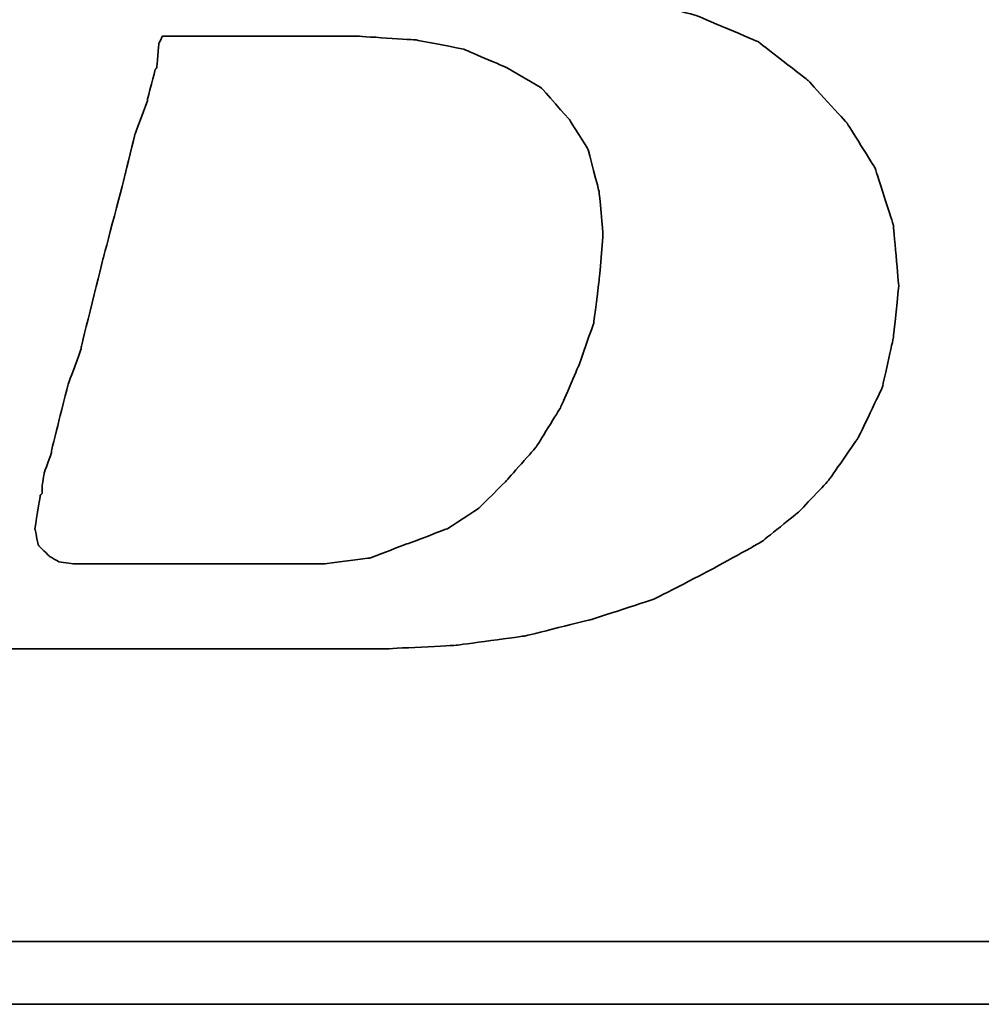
# Model space of a CAD drawing. Header units: millimetres. Extents: x 15 to 185, y 36 to 143.
# Tile 28 of 52: x 143.459 to 144.348, y 96.259 to 97.169. Entities that reach past the tile are written whole.
import ezdxf

# ---------------------------------------------------------------- set-up
doc = ezdxf.new("R2010")
doc.units = ezdxf.units.MM
doc.layers.add('DIM', color=4, linetype='CONTINUOUS')
doc.layers.add('layer 1', color=7, linetype='CONTINUOUS')

# ---------------------------------------------------------------- blocks, each defined once
blk = doc.blocks.new('TBI MOTION logo(完整正式版)')
at = {"layer": 'layer 1', "color": 22, "lineweight": 35}
for points, knots in [([(-64.65375, -6.86375), (-64.65375, -6.86375), (-64.84375, -7.29625), (-64.84375, -7.29625), (-64.84375, -7.29625), (-64.84375, -7.29625), (-64.86875, -7.34375), (-64.86875, -7.34375), (-64.86875, -7.34375), (-64.86875, -7.34375), (-64.86875, -7.36875), (-64.86875, -7.36875), (-64.86875, -7.36875), (-64.86875, -7.36875), (-65.15375, -7.65375), (-65.15375, -7.65375), (-65.15375, -7.65375), (-65.15375, -7.65375), (-65.17875, -7.65375), (-65.17875, -7.65375), (-65.17875, -7.65375), (-65.17875, -7.65375), (-65.20375, -7.67875), (-65.20375, -7.67875), (-65.20375, -7.67875), (-65.20375, -7.67875), (-65.58875, -7.87125), (-65.58875, -7.87125), (-65.58875, -7.87125), (-65.58875, -7.87125), (-65.63375, -7.87125), (-65.63375, -7.87125), (-65.63375, -7.87125), (-65.63375, -7.87125), (-65.65875, -7.89375), (-65.65875, -7.89375), (-65.65875, -7.89375), (-65.65875, -7.89375), (-66.09375, -7.94375), (-66.09375, -7.94375), (-66.09375, -7.94375), (-66.09375, -7.94375), (-66.11375, -7.94375), (-66.11375, -7.94375), (-66.11375, -7.94375), (-66.11375, -7.94375), (-66.16375, -7.94375), (-66.16375, -7.94375), (-66.16375, -7.94375), (-66.16375, -7.94375), (-66.30875, -7.94375), (-66.30875, -7.94375), (-66.30875, -7.94375), (-66.30875, -7.94375), (-66.69375, -7.94375), (-66.69375, -7.94375), (-66.69375, -7.94375), (-66.69375, -7.94375), (-67.07375, -7.94375), (-67.07375, -7.94375), (-67.07375, -7.94375), (-67.07375, -7.94375), (-67.12375, -7.94375), (-67.12375, -7.94375), (-67.12375, -7.94375), (-67.12375, -7.94375), (-67.12375, -7.96625), (-67.12375, -7.96625), (-67.12375, -7.96625), (-67.12375, -7.96625), (-67.14875, -7.99125), (-67.14875, -7.99125), (-67.14875, -7.99125), (-67.14875, -7.99125), (-67.24375, -8.34875), (-67.24375, -8.34875), (-67.24375, -8.34875), (-67.24375, -8.34875), (-67.31375, -8.68625), (-67.31375, -8.68625), (-67.31375, -8.68625), (-67.31375, -8.68625), (-67.26875, -8.68625), (-67.26875, -8.68625), (-67.26875, -8.68625), (-67.26875, -8.68625), (-67.07375, -8.68625), (-67.07375, -8.68625), (-67.07375, -8.68625), (-67.07375, -8.68625), (-66.54875, -8.68625), (-66.54875, -8.68625), (-66.54875, -8.68625), (-66.54875, -8.68625), (-65.82625, -8.68625), (-65.82625, -8.68625), (-65.82625, -8.68625), (-65.82625, -8.68625), (-65.01375, -8.68625), (-65.01375, -8.68625), (-65.01375, -8.68625), (-65.01375, -8.68625), (-64.05375, -8.68625), (-64.05375, -8.68625), (-64.05375, -8.68625), (-64.05375, -8.68625), (-62.08375, -8.68625), (-62.08375, -8.68625), (-62.08375, -8.68625), (-62.08375, -8.68625), (-60.06875, -8.68625), (-60.06875, -8.68625), (-60.06875, -8.68625), (-60.06875, -8.68625), (-59.10875, -8.68625), (-59.10875, -8.68625), (-59.10875, -8.68625), (-59.10875, -8.68625), (-58.29375, -8.68625), (-58.29375, -8.68625), (-58.29375, -8.68625), (-58.29375, -8.68625), (-57.57375, -8.68625), (-57.57375, -8.68625), (-57.57375, -8.68625), (-57.57375, -8.68625), (-57.04875, -8.68625), (-57.04875, -8.68625), (-57.04875, -8.68625), (-57.04875, -8.68625), (-56.85375, -8.68625), (-56.85375, -8.68625), (-56.85375, -8.68625), (-56.85375, -8.68625), (-56.70875, -8.68625), (-56.70875, -8.68625), (-56.70875, -8.68625), (-56.70875, -8.68625), (-56.61375, -8.68625), (-56.61375, -8.68625), (-56.61375, -8.68625), (-56.61375, -8.68625), (-56.56875, -8.68625), (-56.56875, -8.68625), (-56.56875, -8.68625), (-56.56875, -8.68625), (-55.65375, -8.63875), (-55.65375, -8.63875), (-55.65375, -8.63875), (-55.65375, -8.63875), (-54.76875, -8.51875), (-54.76875, -8.51875), (-54.76875, -8.51875), (-54.76875, -8.51875), (-53.90375, -8.30375), (-53.90375, -8.30375), (-53.90375, -8.30375), (-53.90375, -8.30375), (-53.08875, -8.03875), (-53.08875, -8.03875), (-53.08875, -8.03875), (-53.08875, -8.03875), (-52.34375, -7.65375), (-52.34375, -7.65375), (-52.34375, -7.65375), (-52.34375, -7.65375), (-51.69875, -7.29625), (-51.69875, -7.29625), (-51.69875, -7.29625), (-51.69875, -7.29625), (-51.21875, -6.91125), (-51.21875, -6.91125), (-51.21875, -6.91125), (-51.21875, -6.91125), (-50.83375, -6.50375), (-50.83375, -6.50375), (-50.83375, -6.50375), (-50.83375, -6.50375), (-50.44875, -5.94875), (-50.44875, -5.94875), (-50.44875, -5.94875), (-50.44875, -5.94875), (-50.13875, -5.30375), (-50.13875, -5.30375), (-50.13875, -5.30375), (-50.13875, -5.30375), (-49.99375, -4.65375), (-49.99375, -4.65375), (-49.99375, -4.65375), (-49.99375, -4.65375), (-49.92375, -3.98375), (-49.92375, -3.98375), (-49.92375, -3.98375), (-49.92375, -3.98375), (-49.99375, -3.19374), (-49.99375, -3.19374), (-49.99375, -3.19374), (-49.99375, -3.19374), (-50.23374, -2.44874), (-50.23374, -2.44874), (-50.23374, -2.44874), (-50.23374, -2.44874), (-50.59375, -1.87374), (-50.59375, -1.87374), (-50.59375, -1.87374), (-50.59375, -1.87374), (-51.09875, -1.31874), (-51.09875, -1.31874), (-51.09875, -1.31874), (-51.09875, -1.31874), (-51.74375, -0.81875), (-51.74375, -0.81875), (-51.74375, -0.81875), (-51.74375, -0.81875), (-52.53875, -0.48125), (-52.53875, -0.48125), (-52.53875, -0.48125), (-52.53875, -0.48125), (-53.47375, -0.21875), (-53.47375, -0.21875), (-53.47375, -0.21875), (-53.47375, -0.21875), (-54.52875, -0.04874), (-54.52875, -0.04874), (-54.52875, -0.04874), (-54.52875, -0.04874), (-55.65375, 0.12125), (-55.65375, 0.12125), (-55.65375, 0.12125), (-55.65375, 0.12125), (-54.50375, 0.28624), (-54.50375, 0.28624), (-54.50375, 0.28624), (-54.50375, 0.28624), (-53.83375, 0.38124), (-53.83375, 0.38124), (-53.83375, 0.38124), (-53.83375, 0.38124), (-53.18375, 0.50125), (-53.18375, 0.50125), (-53.18375, 0.50125), (-53.18375, 0.50125), (-52.55875, 0.66874), (-52.55875, 0.66874), (-52.55875, 0.66874), (-52.55875, 0.66874), (-52.03375, 0.86124), (-52.03375, 0.86124), (-52.03375, 0.86124), (-52.03375, 0.86124), (-51.50374, 1.03124), (-51.50374, 1.03124), (-51.50374, 1.03124), (-51.50374, 1.03124), (-51.09875, 1.27125), (-51.09875, 1.27125), (-51.09875, 1.27125), (-51.09875, 1.27125), (-50.71375, 1.48624), (-50.71375, 1.48624), (-50.71375, 1.48624), (-50.71375, 1.48624), (-50.37625, 1.77625), (-50.37625, 1.77625), (-50.37625, 1.77625), (-50.37625, 1.77625), (-49.82375, 2.37625), (-49.82375, 2.37625), (-49.82375, 2.37625), (-49.82375, 2.37625), (-49.41875, 2.99625), (-49.41875, 2.99625), (-49.41875, 2.99625), (-49.41875, 2.99625), (-49.22375, 3.76625), (-49.22375, 3.76625), (-49.22375, 3.76625), (-49.22375, 3.76625), (-49.15375, 4.50874), (-49.15375, 4.50874), (-49.15375, 4.50874), (-49.15375, 4.50874), (-49.20375, 5.25125), (-49.20375, 5.25125), (-49.20375, 5.25125), (-49.20375, 5.25125), (-49.41875, 5.92625), (-49.41875, 5.92625), (-49.41875, 5.92625), (-49.41875, 5.92625), (-49.77875, 6.47625), (-49.77875, 6.47625), (-49.77875, 6.47625), (-49.77875, 6.47625), (-50.33125, 7.02624), (-50.33125, 7.02624), (-50.33125, 7.02624), (-50.33125, 7.02624), (-51.00125, 7.43625), (-51.00125, 7.43625), (-51.00125, 7.43625), (-51.00125, 7.43625), (-51.79375, 7.72625), (-51.79375, 7.72625), (-51.79375, 7.72625), (-51.79375, 7.72625), (-52.72875, 7.89124), (-52.72875, 7.89124), (-52.72875, 7.89124), (-52.72875, 7.89124), (-53.83375, 7.98625), (-53.83375, 7.98625), (-53.83375, 7.98625), (-53.83375, 7.98625), (-53.92875, 7.98625), (-53.92875, 7.98625), (-53.92875, 7.98625), (-53.92875, 7.98625), (-54.26375, 7.98625), (-54.26375, 7.98625), (-54.26375, 7.98625), (-54.26375, 7.98625), (-54.74375, 7.98625), (-54.74375, 7.98625), (-54.74375, 7.98625), (-54.74375, 7.98625), (-55.36875, 7.98625), (-55.36875, 7.98625), (-55.36875, 7.98625), (-55.36875, 7.98625), (-56.13375, 7.98625), (-56.13375, 7.98625), (-56.13375, 7.98625), (-56.13375, 7.98625), (-56.94875, 7.98625), (-56.94875, 7.98625), (-56.94875, 7.98625), (-56.94875, 7.98625), (-58.77625, 7.98625), (-58.77625, 7.98625), (-58.77625, 7.98625), (-58.77625, 7.98625), (-60.59875, 7.98625), (-60.59875, 7.98625), (-60.59875, 7.98625), (-60.59875, 7.98625), (-61.41375, 7.98625), (-61.41375, 7.98625), (-61.41375, 7.98625), (-61.41375, 7.98625), (-62.17875, 7.98625), (-62.17875, 7.98625), (-62.17875, 7.98625), (-62.17875, 7.98625), (-62.80375, 7.98625), (-62.80375, 7.98625), (-62.80375, 7.98625), (-62.80375, 7.98625), (-63.30625, 7.98625), (-63.30625, 7.98625), (-63.30625, 7.98625), (-63.30625, 7.98625), (-63.57375, 7.98625), (-63.57375, 7.98625), (-63.57375, 7.98625), (-63.57375, 7.98625), (-63.57375, 7.96375), (-63.57375, 7.96375), (-63.57375, 7.96375), (-63.57375, 7.96375), (-63.59875, 7.94125), (-63.59875, 7.94125), (-63.59875, 7.94125), (-63.59875, 7.94125), (-63.69375, 7.55625), (-63.69375, 7.55625), (-63.69375, 7.55625), (-63.69375, 7.55625), (-63.76375, 7.24624), (-63.76375, 7.24624), (-63.76375, 7.24624), (-63.76375, 7.24624), (-63.23875, 7.24624), (-63.23875, 7.24624), (-63.23875, 7.24624), (-63.23875, 7.24624), (-62.75875, 7.24624), (-62.75875, 7.24624), (-62.75875, 7.24624), (-62.75875, 7.24624), (-62.61125, 7.24624), (-62.61125, 7.24624), (-62.61125, 7.24624), (-62.61125, 7.24624), (-62.56625, 7.24624), (-62.56625, 7.24624), (-62.56625, 7.24624), (-62.56625, 7.24624), (-62.22875, 7.24624), (-62.22875, 7.24624), (-62.22875, 7.24624), (-62.22875, 7.24624), (-62.20375, 7.24624), (-62.20375, 7.24624), (-62.20375, 7.24624), (-62.20375, 7.24624), (-62.17875, 7.21875), (-62.17875, 7.21875), (-62.17875, 7.21875), (-62.17875, 7.21875), (-61.96375, 7.17125), (-61.96375, 7.17125), (-61.96375, 7.17125), (-61.96375, 7.17125), (-61.72375, 7.12624), (-61.72375, 7.12624), (-61.72375, 7.12624), (-61.72375, 7.12624), (-61.70375, 7.12624), (-61.70375, 7.12624), (-61.70375, 7.12624), (-61.70375, 7.12624), (-61.55875, 7.07624), (-61.55875, 7.07624), (-61.55875, 7.07624), (-61.55875, 7.07624), (-61.50875, 7.07624), (-61.50875, 7.07624), (-61.50875, 7.07624), (-61.50875, 7.07624), (-61.48375, 7.02624), (-61.48375, 7.02624), (-61.48375, 7.02624), (-61.48375, 7.02624), (-61.31875, 6.83375), (-61.31875, 6.83375), (-61.31875, 6.83375), (-61.31875, 6.83375), (-61.29375, 6.81125), (-61.29375, 6.81125), (-61.29375, 6.81125), (-61.29375, 6.81125), (-61.29375, 6.78625), (-61.29375, 6.78625), (-61.29375, 6.78625), (-61.29375, 6.78625), (-61.19875, 6.50124), (-61.19875, 6.50124), (-61.19875, 6.50124), (-61.19875, 6.50124), (-61.17375, 6.45124), (-61.17375, 6.45124), (-61.17375, 6.45124), (-61.17375, 6.45124), (-61.19875, 6.40625), (-61.19875, 6.40625), (-61.19875, 6.40625), (-61.19875, 6.40625), (-61.26875, 5.99624), (-61.26875, 5.99624), (-61.26875, 5.99624), (-61.26875, 5.99624), (-61.26875, 5.85125), (-61.26875, 5.85125), (-61.26875, 5.85125), (-61.26875, 5.85125), (-61.26875, 5.82625), (-61.26875, 5.82625), (-61.26875, 5.82625), (-61.26875, 5.82625), (-61.29375, 5.80625), (-61.29375, 5.80625), (-61.29375, 5.80625), (-61.29375, 5.80625), (-61.34125, 5.66125), (-61.34125, 5.66125), (-61.34125, 5.66125), (-61.34125, 5.66125), (-61.41375, 5.44625), (-61.41375, 5.44625), (-61.41375, 5.44625), (-61.41375, 5.44625), (-61.48375, 5.15625), (-61.48375, 5.15625), (-61.48375, 5.15625), (-61.48375, 5.15625), (-61.58375, 4.82124), (-61.58375, 4.82124), (-61.58375, 4.82124), (-61.58375, 4.82124), (-61.79875, 4.00375), (-61.79875, 4.00375), (-61.79875, 4.00375), (-61.79875, 4.00375), (-62.05875, 2.99625), (-62.05875, 2.99625), (-62.05875, 2.99625), (-62.05875, 2.99625), (-62.34875, 1.91625), (-62.34875, 1.91625), (-62.34875, 1.91625), (-62.34875, 1.91625), (-62.97375, -0.41124), (-62.97375, -0.41124), (-62.97375, -0.41124), (-62.97375, -0.41124), (-63.59875, -2.75875), (-63.59875, -2.75875), (-63.59875, -2.75875), (-63.59875, -2.75875), (-63.88375, -3.86374), (-63.88375, -3.86374), (-63.88375, -3.86374), (-63.88375, -3.86374), (-64.14875, -4.82374), (-64.14875, -4.82374), (-64.14875, -4.82374), (-64.14875, -4.82374), (-64.36375, -5.64125), (-64.36375, -5.64125), (-64.36375, -5.64125), (-64.36375, -5.64125), (-64.43625, -5.97625), (-64.43625, -5.97625), (-64.43625, -5.97625), (-64.43625, -5.97625), (-64.50875, -6.28625), (-64.50875, -6.28625), (-64.50875, -6.28625), (-64.50875, -6.28625), (-64.50875, -6.30875), (-64.50875, -6.30875), (-64.50875, -6.30875), (-64.50875, -6.30875), (-64.57875, -6.50375), (-64.57875, -6.50375), (-64.57875, -6.50375), (-64.57875, -6.50375), (-64.62875, -6.69625), (-64.62875, -6.69625), (-64.62875, -6.69625), (-64.62875, -6.69625), (-64.62875, -6.76875), (-64.62875, -6.76875), (-64.62875, -6.76875), (-64.62875, -6.76875), (-64.62875, -6.81375), (-64.62875, -6.81375), (-64.62875, -6.81375), (-64.62875, -6.81375), (-64.62875, -6.83875), (-64.62875, -6.83875), (-64.62875, -6.83875), (-64.62875, -6.83875), (-64.65375, -6.86375), (-64.65375, -6.86375)], [0, 0, 0, 0, 0.00719424, 0.00719424, 0.00719424, 0.00719425, 0.01438849, 0.01438849, 0.01438849, 0.0143885, 0.02158273, 0.02158273, 0.02158273, 0.02158274, 0.02877698, 0.02877698, 0.02877698, 0.02877699, 0.03597122, 0.03597122, 0.03597122, 0.03597123, 0.04316547, 0.04316547, 0.04316547, 0.04316548, 0.05035971, 0.05035971, 0.05035971, 0.05035972, 0.05755396, 0.05755396, 0.05755396, 0.05755397, 0.0647482, 0.0647482, 0.0647482, 0.06474821, 0.07194245, 0.07194245, 0.07194245, 0.07194246, 0.07913669, 0.07913669, 0.07913669, 0.0791367, 0.08633094, 0.08633094, 0.08633094, 0.08633095, 0.09352518, 0.09352518, 0.09352518, 0.09352519, 0.10071942, 0.10071942, 0.10071942, 0.10071943, 0.10791367, 0.10791367, 0.10791367, 0.10791368, 0.11510791, 0.11510791, 0.11510791, 0.11510792, 0.12230216, 0.12230216, 0.12230216, 0.12230217, 0.1294964, 0.1294964, 0.1294964, 0.12949641, 0.13669065, 0.13669065, 0.13669065, 0.13669066, 0.14388489, 0.14388489, 0.14388489, 0.1438849, 0.15107914, 0.15107914, 0.15107914, 0.15107915, 0.15827338, 0.15827338, 0.15827338, 0.15827339, 0.16546763, 0.16546763, 0.16546763, 0.16546764, 0.17266187, 0.17266187, 0.17266187, 0.17266188, 0.17985612, 0.17985612, 0.17985612, 0.17985613, 0.18705036, 0.18705036, 0.18705036, 0.18705037, 0.1942446, 0.1942446, 0.1942446, 0.19424461, 0.20143885, 0.20143885, 0.20143885, 0.20143886, 0.20863309, 0.20863309, 0.20863309, 0.2086331, 0.21582734, 0.21582734, 0.21582734, 0.21582735, 0.22302158, 0.22302158, 0.22302158, 0.22302159, 0.23021583, 0.23021583, 0.23021583, 0.23021584, 0.23741007, 0.23741007, 0.23741007, 0.23741008, 0.24460432, 0.24460432, 0.24460432, 0.24460433, 0.25179856, 0.25179856, 0.25179856, 0.25179857, 0.25899281, 0.25899281, 0.25899281, 0.25899282, 0.26618705, 0.26618705, 0.26618705, 0.26618706, 0.27338129, 0.27338129, 0.27338129, 0.2733813, 0.28057554, 0.28057554, 0.28057554, 0.28057555, 0.28776978, 0.28776978, 0.28776978, 0.28776979, 0.29496403, 0.29496403, 0.29496403, 0.29496404, 0.30215827, 0.30215827, 0.30215827, 0.30215828, 0.30935252, 0.30935252, 0.30935252, 0.30935253, 0.31654676, 0.31654676, 0.31654676, 0.31654677, 0.32374101, 0.32374101, 0.32374101, 0.32374102, 0.33093525, 0.33093525, 0.33093525, 0.33093526, 0.3381295, 0.3381295, 0.3381295, 0.33812951, 0.34532374, 0.34532374, 0.34532374, 0.34532375, 0.35251799, 0.35251799, 0.35251799, 0.352518, 0.35971223, 0.35971223, 0.35971223, 0.35971224, 0.36690647, 0.36690647, 0.36690647, 0.36690648, 0.37410072, 0.37410072, 0.37410072, 0.37410073, 0.38129496, 0.38129496, 0.38129496, 0.38129497, 0.38848921, 0.38848921, 0.38848921, 0.38848922, 0.39568345, 0.39568345, 0.39568345, 0.39568346, 0.4028777, 0.4028777, 0.4028777, 0.40287771, 0.41007194, 0.41007194, 0.41007194, 0.41007195, 0.41726619, 0.41726619, 0.41726619, 0.4172662, 0.42446043, 0.42446043, 0.42446043, 0.42446044, 0.43165468, 0.43165468, 0.43165468, 0.43165469, 0.43884892, 0.43884892, 0.43884892, 0.43884893, 0.44604317, 0.44604317, 0.44604317, 0.44604318, 0.45323741, 0.45323741, 0.45323741, 0.45323742, 0.46043165, 0.46043165, 0.46043165, 0.46043166, 0.4676259, 0.4676259, 0.4676259, 0.46762591, 0.47482014, 0.47482014, 0.47482014, 0.47482015, 0.48201439, 0.48201439, 0.48201439, 0.4820144, 0.48920863, 0.48920863, 0.48920863, 0.48920864, 0.49640288, 0.49640288, 0.49640288, 0.49640289, 0.50359712, 0.50359712, 0.50359712, 0.50359713, 0.51079137, 0.51079137, 0.51079137, 0.51079138, 0.51798561, 0.51798561, 0.51798561, 0.51798562, 0.52517986, 0.52517986, 0.52517986, 0.52517987, 0.5323741, 0.5323741, 0.5323741, 0.53237411, 0.53956835, 0.53956835, 0.53956835, 0.53956836, 0.54676259, 0.54676259, 0.54676259, 0.5467626, 0.55395683, 0.55395683, 0.55395683, 0.55395684, 0.56115108, 0.56115108, 0.56115108, 0.56115109, 0.56834532, 0.56834532, 0.56834532, 0.56834533, 0.57553957, 0.57553957, 0.57553957, 0.57553958, 0.58273381, 0.58273381, 0.58273381, 0.58273382, 0.58992806, 0.58992806, 0.58992806, 0.58992807, 0.5971223, 0.5971223, 0.5971223, 0.59712231, 0.60431655, 0.60431655, 0.60431655, 0.60431656, 0.61151079, 0.61151079, 0.61151079, 0.6115108, 0.61870504, 0.61870504, 0.61870504, 0.61870505, 0.62589928, 0.62589928, 0.62589928, 0.62589929, 0.63309353, 0.63309353, 0.63309353, 0.63309354, 0.64028777, 0.64028777, 0.64028777, 0.64028778, 0.64748201, 0.64748201, 0.64748201, 0.64748202, 0.65467626, 0.65467626, 0.65467626, 0.65467627, 0.6618705, 0.6618705, 0.6618705, 0.66187051, 0.66906475, 0.66906475, 0.66906475, 0.66906476, 0.67625899, 0.67625899, 0.67625899, 0.676259, 0.68345324, 0.68345324, 0.68345324, 0.68345325, 0.69064748, 0.69064748, 0.69064748, 0.69064749, 0.69784173, 0.69784173, 0.69784173, 0.69784174, 0.70503597, 0.70503597, 0.70503597, 0.70503598, 0.71223022, 0.71223022, 0.71223022, 0.71223023, 0.71942446, 0.71942446, 0.71942446, 0.71942447, 0.72661871, 0.72661871, 0.72661871, 0.72661872, 0.73381295, 0.73381295, 0.73381295, 0.73381296, 0.74100719, 0.74100719, 0.74100719, 0.7410072, 0.74820144, 0.74820144, 0.74820144, 0.74820145, 0.75539568, 0.75539568, 0.75539568, 0.75539569, 0.76258993, 0.76258993, 0.76258993, 0.76258994, 0.76978417, 0.76978417, 0.76978417, 0.76978418, 0.77697842, 0.77697842, 0.77697842, 0.77697843, 0.78417266, 0.78417266, 0.78417266, 0.78417267, 0.79136691, 0.79136691, 0.79136691, 0.79136692, 0.79856115, 0.79856115, 0.79856115, 0.79856116, 0.8057554, 0.8057554, 0.8057554, 0.80575541, 0.81294964, 0.81294964, 0.81294964, 0.81294965, 0.82014388, 0.82014388, 0.82014388, 0.82014389, 0.82733813, 0.82733813, 0.82733813, 0.82733814, 0.83453237, 0.83453237, 0.83453237, 0.83453238, 0.84172662, 0.84172662, 0.84172662, 0.84172663, 0.84892086, 0.84892086, 0.84892086, 0.84892087, 0.85611511, 0.85611511, 0.85611511, 0.85611512, 0.86330935, 0.86330935, 0.86330935, 0.86330936, 0.8705036, 0.8705036, 0.8705036, 0.87050361, 0.87769784, 0.87769784, 0.87769784, 0.87769785, 0.88489209, 0.88489209, 0.88489209, 0.8848921, 0.89208633, 0.89208633, 0.89208633, 0.89208634, 0.89928058, 0.89928058, 0.89928058, 0.89928059, 0.90647482, 0.90647482, 0.90647482, 0.90647483, 0.91366906, 0.91366906, 0.91366906, 0.91366907, 0.92086331, 0.92086331, 0.92086331, 0.92086332, 0.92805755, 0.92805755, 0.92805755, 0.92805756, 0.9352518, 0.9352518, 0.9352518, 0.93525181, 0.94244604, 0.94244604, 0.94244604, 0.94244605, 0.94964029, 0.94964029, 0.94964029, 0.9496403, 0.95683453, 0.95683453, 0.95683453, 0.95683454, 0.96402878, 0.96402878, 0.96402878, 0.96402879, 0.97122302, 0.97122302, 0.97122302, 0.97122303, 0.97841727, 0.97841727, 0.97841727, 0.97841728, 0.98561151, 0.98561151, 0.98561151, 0.98561152, 0.99280576, 0.99280576, 0.99280576, 0.99280577, 1, 1, 1, 1]), ([(-61.03125, -6.57375), (-61.03125, -6.57375), (-61.03125, -6.67125), (-61.03125, -6.67125), (-61.03125, -6.67125), (-61.03125, -6.67125), (-61.05375, -6.69625), (-61.05375, -6.69625), (-61.05375, -6.69625), (-61.05375, -6.69625), (-61.12375, -7.12875), (-61.12375, -7.12875), (-61.12375, -7.12875), (-61.12375, -7.12875), (-61.07875, -7.34375), (-61.07875, -7.34375), (-61.07875, -7.34375), (-61.07875, -7.34375), (-60.93375, -7.48875), (-60.93375, -7.48875), (-60.93375, -7.48875), (-60.93375, -7.48875), (-60.81375, -7.55625), (-60.81375, -7.55625), (-60.81375, -7.55625), (-60.81375, -7.55625), (-60.62375, -7.58375), (-60.62375, -7.58375), (-60.62375, -7.58375), (-60.62375, -7.58375), (-60.30875, -7.58375), (-60.30875, -7.58375), (-60.30875, -7.58375), (-60.30875, -7.58375), (-59.97375, -7.58375), (-59.97375, -7.58375), (-59.97375, -7.58375), (-59.97375, -7.58375), (-59.87875, -7.58375), (-59.87875, -7.58375), (-59.87875, -7.58375), (-59.87875, -7.58375), (-59.63625, -7.58375), (-59.63625, -7.58375), (-59.63625, -7.58375), (-59.63625, -7.58375), (-58.96875, -7.58375), (-58.96875, -7.58375), (-58.96875, -7.58375), (-58.96875, -7.58375), (-58.29375, -7.58375), (-58.29375, -7.58375), (-58.29375, -7.58375), (-58.29375, -7.58375), (-58.05375, -7.58375), (-58.05375, -7.58375), (-58.05375, -7.58375), (-58.05375, -7.58375), (-57.98375, -7.58375), (-57.98375, -7.58375), (-57.98375, -7.58375), (-57.98375, -7.58375), (-57.35875, -7.58375), (-57.35875, -7.58375), (-57.35875, -7.58375), (-57.35875, -7.58375), (-56.78375, -7.50875), (-56.78375, -7.50875), (-56.78375, -7.50875), (-56.78375, -7.50875), (-56.27875, -7.31875), (-56.27875, -7.31875), (-56.27875, -7.31875), (-56.27875, -7.31875), (-55.77375, -7.12875), (-55.77375, -7.12875), (-55.77375, -7.12875), (-55.77375, -7.12875), (-55.36875, -6.86375), (-55.36875, -6.86375), (-55.36875, -6.86375), (-55.36875, -6.86375), (-55.00875, -6.50375), (-55.00875, -6.50375), (-55.00875, -6.50375), (-55.00875, -6.50375), (-54.62375, -6.06875), (-54.62375, -6.06875), (-54.62375, -6.06875), (-54.62375, -6.06875), (-54.31375, -5.56875), (-54.31375, -5.56875), (-54.31375, -5.56875), (-54.31375, -5.56875), (-54.07375, -5.01625), (-54.07375, -5.01625), (-54.07375, -5.01625), (-54.07375, -5.01625), (-53.87875, -4.46374), (-53.87875, -4.46374), (-53.87875, -4.46374), (-53.87875, -4.46374), (-53.80875, -3.91375), (-53.80875, -3.91375), (-53.80875, -3.91375), (-53.80875, -3.91375), (-53.75875, -3.31375), (-53.75875, -3.31375), (-53.75875, -3.31375), (-53.75875, -3.31375), (-53.80875, -2.75875), (-53.80875, -2.75875), (-53.80875, -2.75875), (-53.80875, -2.75875), (-53.95375, -2.20875), (-53.95375, -2.20875), (-53.95375, -2.20875), (-53.95375, -2.20875), (-54.19375, -1.82625), (-54.19375, -1.82625), (-54.19375, -1.82625), (-54.19375, -1.82625), (-54.55375, -1.41875), (-54.55375, -1.41875), (-54.55375, -1.41875), (-54.55375, -1.41875), (-55.00875, -1.15125), (-55.00875, -1.15125), (-55.00875, -1.15125), (-55.00875, -1.15125), (-55.56125, -0.91375), (-55.56125, -0.91375), (-55.56125, -0.91375), (-55.56125, -0.91375), (-56.18125, -0.79375), (-56.18125, -0.79375), (-56.18125, -0.79375), (-56.18125, -0.79375), (-56.94875, -0.74374), (-56.94875, -0.74374), (-56.94875, -0.74374), (-56.94875, -0.74374), (-56.99875, -0.74374), (-56.99875, -0.74374), (-56.99875, -0.74374), (-56.99875, -0.74374), (-57.09375, -0.74374), (-57.09375, -0.74374), (-57.09375, -0.74374), (-57.09375, -0.74374), (-57.38375, -0.74374), (-57.38375, -0.74374), (-57.38375, -0.74374), (-57.38375, -0.74374), (-57.76875, -0.74374), (-57.76875, -0.74374), (-57.76875, -0.74374), (-57.76875, -0.74374), (-58.24625, -0.74374), (-58.24625, -0.74374), (-58.24625, -0.74374), (-58.24625, -0.74374), (-58.72875, -0.74374), (-58.72875, -0.74374), (-58.72875, -0.74374), (-58.72875, -0.74374), (-59.20875, -0.74374), (-59.20875, -0.74374), (-59.20875, -0.74374), (-59.20875, -0.74374), (-59.46875, -0.74374), (-59.46875, -0.74374), (-59.46875, -0.74374), (-59.46875, -0.74374), (-59.51625, -0.83875), (-59.51625, -0.83875), (-59.51625, -0.83875), (-59.51625, -0.83875), (-59.54375, -1.15125), (-59.54375, -1.15125), (-59.54375, -1.15125), (-59.54375, -1.15125), (-59.56375, -1.17874), (-59.56375, -1.17874), (-59.56375, -1.17874), (-59.56375, -1.17874), (-59.66375, -1.55875), (-59.66375, -1.55875), (-59.66375, -1.55875), (-59.66375, -1.55875), (-59.66375, -1.58375), (-59.66375, -1.58375), (-59.66375, -1.58375), (-59.66375, -1.58375), (-59.82875, -2.01874), (-59.82875, -2.01874), (-59.82875, -2.01874), (-59.82875, -2.01874), (-59.94875, -2.52125), (-59.94875, -2.52125), (-59.94875, -2.52125), (-59.94875, -2.52125), (-60.23875, -3.62375), (-60.23875, -3.62375), (-60.23875, -3.62375), (-60.23875, -3.62375), (-60.52375, -4.77624), (-60.52375, -4.77624), (-60.52375, -4.77624), (-60.52375, -4.77624), (-60.52375, -4.79874), (-60.52375, -4.79874), (-60.52375, -4.79874), (-60.52375, -4.79874), (-60.69125, -5.25375), (-60.69125, -5.25375), (-60.69125, -5.25375), (-60.69125, -5.25375), (-60.81375, -5.73625), (-60.81375, -5.73625), (-60.81375, -5.73625), (-60.81375, -5.73625), (-60.90875, -6.11875), (-60.90875, -6.11875), (-60.90875, -6.11875), (-60.90875, -6.11875), (-60.90875, -6.14375), (-60.90875, -6.14375), (-60.90875, -6.14375), (-60.90875, -6.14375), (-61.00375, -6.40875), (-61.00375, -6.40875), (-61.00375, -6.40875), (-61.00375, -6.40875), (-61.03125, -6.57375), (-61.03125, -6.57375)], [0, 0, 0, 0, 0.01694915, 0.01694915, 0.01694915, 0.01694916, 0.03389831, 0.03389831, 0.03389831, 0.03389832, 0.05084746, 0.05084746, 0.05084746, 0.05084747, 0.06779661, 0.06779661, 0.06779661, 0.06779662, 0.08474576, 0.08474576, 0.08474576, 0.08474577, 0.10169492, 0.10169492, 0.10169492, 0.10169493, 0.11864407, 0.11864407, 0.11864407, 0.11864408, 0.13559322, 0.13559322, 0.13559322, 0.13559323, 0.15254237, 0.15254237, 0.15254237, 0.15254238, 0.16949153, 0.16949153, 0.16949153, 0.16949154, 0.18644068, 0.18644068, 0.18644068, 0.18644069, 0.20338983, 0.20338983, 0.20338983, 0.20338984, 0.22033898, 0.22033898, 0.22033898, 0.22033899, 0.23728814, 0.23728814, 0.23728814, 0.23728815, 0.25423729, 0.25423729, 0.25423729, 0.2542373, 0.27118644, 0.27118644, 0.27118644, 0.27118645, 0.28813559, 0.28813559, 0.28813559, 0.2881356, 0.30508475, 0.30508475, 0.30508475, 0.30508476, 0.3220339, 0.3220339, 0.3220339, 0.32203391, 0.33898305, 0.33898305, 0.33898305, 0.33898306, 0.3559322, 0.3559322, 0.3559322, 0.35593221, 0.37288136, 0.37288136, 0.37288136, 0.37288137, 0.38983051, 0.38983051, 0.38983051, 0.38983052, 0.40677966, 0.40677966, 0.40677966, 0.40677967, 0.42372881, 0.42372881, 0.42372881, 0.42372882, 0.44067797, 0.44067797, 0.44067797, 0.44067798, 0.45762712, 0.45762712, 0.45762712, 0.45762713, 0.47457627, 0.47457627, 0.47457627, 0.47457628, 0.49152542, 0.49152542, 0.49152542, 0.49152543, 0.50847458, 0.50847458, 0.50847458, 0.50847459, 0.52542373, 0.52542373, 0.52542373, 0.52542374, 0.54237288, 0.54237288, 0.54237288, 0.54237289, 0.55932203, 0.55932203, 0.55932203, 0.55932204, 0.57627119, 0.57627119, 0.57627119, 0.5762712, 0.59322034, 0.59322034, 0.59322034, 0.59322035, 0.61016949, 0.61016949, 0.61016949, 0.6101695, 0.62711864, 0.62711864, 0.62711864, 0.62711865, 0.6440678, 0.6440678, 0.6440678, 0.64406781, 0.66101695, 0.66101695, 0.66101695, 0.66101696, 0.6779661, 0.6779661, 0.6779661, 0.67796611, 0.69491525, 0.69491525, 0.69491525, 0.69491526, 0.71186441, 0.71186441, 0.71186441, 0.71186442, 0.72881356, 0.72881356, 0.72881356, 0.72881357, 0.74576271, 0.74576271, 0.74576271, 0.74576272, 0.76271186, 0.76271186, 0.76271186, 0.76271187, 0.77966102, 0.77966102, 0.77966102, 0.77966103, 0.79661017, 0.79661017, 0.79661017, 0.79661018, 0.81355932, 0.81355932, 0.81355932, 0.81355933, 0.83050847, 0.83050847, 0.83050847, 0.83050848, 0.84745763, 0.84745763, 0.84745763, 0.84745764, 0.86440678, 0.86440678, 0.86440678, 0.86440679, 0.88135593, 0.88135593, 0.88135593, 0.88135594, 0.89830508, 0.89830508, 0.89830508, 0.89830509, 0.91525424, 0.91525424, 0.91525424, 0.91525425, 0.93220339, 0.93220339, 0.93220339, 0.9322034, 0.94915254, 0.94915254, 0.94915254, 0.94915255, 0.96610169, 0.96610169, 0.96610169, 0.9661017, 0.98305085, 0.98305085, 0.98305085, 0.98305086, 1, 1, 1, 1]), ([(75.90875, -9.47875), (75.90875, -9.47875), (75.90875, -12.28625), (75.90875, -12.28625), (75.90875, -12.28625), (75.90875, -12.28625), (75.90875, -12.47875), (75.90875, -12.47875), (75.90875, -12.47875), (75.90875, -12.47875), (75.71625, -12.47875), (75.71625, -12.47875), (75.71625, -12.47875), (75.71625, -12.47875), (-88.32875, -12.47875), (-88.32875, -12.47875), (-88.32875, -12.47875), (-88.32875, -12.47875), (-88.32875, -13.29375), (-88.32875, -13.29375), (-88.32875, -13.29375), (-88.32875, -13.29375), (82.89125, -13.29375), (82.89125, -13.29375), (82.89125, -13.29375), (82.89125, -13.29375), (75.90875, -9.47875), (75.90875, -9.47875)], [0, 0, 0, 0, 0.14285714, 0.14285714, 0.14285714, 0.14285715, 0.28571429, 0.28571429, 0.28571429, 0.2857143, 0.42857143, 0.42857143, 0.42857143, 0.42857144, 0.57142857, 0.57142857, 0.57142857, 0.57142858, 0.71428571, 0.71428571, 0.71428571, 0.71428572, 0.85714286, 0.85714286, 0.85714286, 0.85714287, 1, 1, 1, 1])]:
    blk.add_open_spline(points, degree=3, knots=knots, dxfattribs=at)

msp = doc.modelspace()

# ---------------------------------------------------------------- block references
at = {"layer": 'DIM', "color": 7, "xscale": 0.0712799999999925, "yscale": 0.0712799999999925, "zscale": 0.0712799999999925}
msp.add_blockref('TBI MOTION logo(完整正式版)', (147.83004, 97.20692), dxfattribs=at)

doc.saveas('drawing.dxf')
